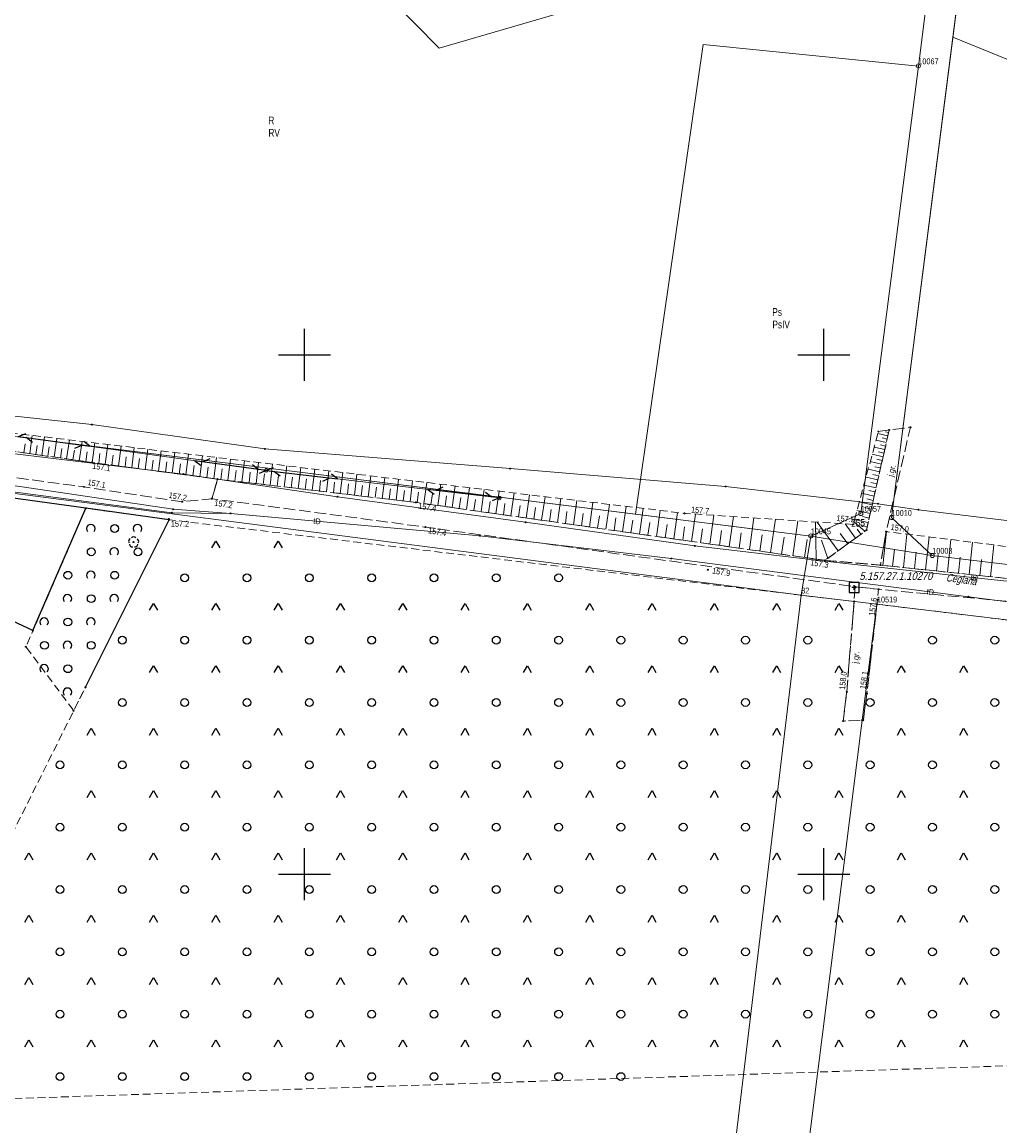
# Model space of a CAD drawing. Header units: metres. Extents: x 5548743 to 5556416, y 5707500 to 5714000.
# Tile 91 of 244: x 5555046 to 5555234, y 5709052 to 5709264. Entities that reach past the tile are written whole.
import ezdxf
from ezdxf.enums import TextEntityAlignment as Align

# ---------------------------------------------------------------- set-up
doc = ezdxf.new("R2010")
doc.units = ezdxf.units.M
for name, pattern in [('1.5_0.75', [2.25, 1.5, -0.75]), ('2.25_0.75', [3, 2.25, -0.75]), ('219-1000', [0]), ('sutp_1000', [0])]:
    doc.linetypes.add(name, pattern=pattern)
doc.layers.get('0').update_dxf_attribs({"color": 2, "lineweight": 5})
doc.styles.get("Standard").update_dxf_attribs({"font": 'Working1250', "width": 0.75})
doc.linetypes.add('902-1000', pattern='A,5,0,[1,ksztalty.shx,S=1,R=0,X=0,Y=0],5', length=10)

# ---------------------------------------------------------------- blocks, each defined once
blk = doc.blocks.new('203')
at = {"linetype": 'Continuous', "lineweight": 0}
h = blk.add_hatch(color=0, dxfattribs=at)
edge = h.paths.add_edge_path()
edge.add_arc((0, 0), 0.09, 0, 360)
blk = doc.blocks.new('202')
at = {"color": 0, "linetype": 'Continuous', "lineweight": 0}
blk.add_circle((0, 0), 0.4, dxfattribs=at)
blk = doc.blocks.new('SUTP')
at = {"color": 0, "linetype": 'Continuous'}
for p, q in [((0, 0), (1.299, 0.75)), ((0, 0), (13.848, 0)), ((2.799, -0.75), (1.5, 0)), ((11.049, -0.75), (12.348, 0)), ((13.848, 0), (12.549, 0.75))]:
    blk.add_line(p, q, dxfattribs=at)
blk = doc.blocks.new('PW01')
at = {"linetype": 'Continuous', "lineweight": 13}
h = blk.add_hatch(color=0, dxfattribs=at)
edge = h.paths.add_edge_path()
edge.add_arc((0, 0), 0.18, 0, 360)
blk = doc.blocks.new('US15')
at = {"color": 0, "linetype": 'Continuous', "lineweight": 13}
blk.add_circle((0, 0), 0.35, dxfattribs=at)
blk = doc.blocks.new('OTZK3')
at = {"color": 0, "linetype": 'Continuous'}
for p, q in [((-0.75, -0.433), (0, 0.866)), ((0, 0.866), (0.75, -0.433))]:
    blk.add_line(p, q, dxfattribs=at)
blk = doc.blocks.new('OTZK1')
at = {"color": 0, "linetype": 'Continuous'}
blk.add_circle((0, 0), 0.75, dxfattribs=at)
blk = doc.blocks.new('OTZK2')
at = {"color": 0, "linetype": 'Continuous'}
blk.add_arc((0, 0), 0.825, 318.85, 221.162, dxfattribs=at)
blk = doc.blocks.new('OP021')
at = {"linetype": 'Continuous', "lineweight": 13}
h = blk.add_hatch(color=0, dxfattribs=at)
edge = h.paths.add_edge_path()
edge.add_arc((0, 0), 0.1, 0, 360)
at = {"color": 0, "linetype": 'Continuous', "lineweight": -3}
for centre, start, end in [((-0.476, 0.154), 110.388, 213.756), ((0, 0.5), 38.316, 141.684), ((0.476, 0.154), 326.244, 69.612), ((-0.294, -0.404), 182.272, 285.64), ((0.294, -0.404), 254.36, 357.728), ((0.294, -0.404), 254.36, 357.728)]:
    blk.add_arc(centre, 0.5, start, end, dxfattribs=at)
blk = doc.blocks.new('PIKIETAW1891')
at = {"color": 0}
blk.add_circle((0, 0), 0.09, dxfattribs=at)
blk = doc.blocks.new('OSSP')
at = {"color": 0}
for p, q in [((-0.939, 0.938), (-0.939, -0.938)), ((-0.939, 0.938), (-0.939, -0.938)), ((0.936, 0.938), (-0.939, 0.938)), ((0.936, 0.938), (-0.939, 0.938)), ((0.45, 0), (-0.45, 0)), ((0.45, 0), (-0.45, 0)), ((0, -0.45), (0, 0.45)), ((0, -0.45), (0, 0.45)), ((0.936, -0.938), (0.936, 0.938)), ((0.936, -0.938), (0.936, 0.938)), ((-0.939, -0.938), (0.936, -0.938)), ((-0.939, -0.938), (0.936, -0.938))]:
    blk.add_line(p, q, dxfattribs=at)
blk = doc.blocks.new('RAMKA1000K')
at = {"color": 0}
for p, q in [((0, 195), (0, 205)), ((700, 195), (700, 205)), ((800, 195), (800, 205)), ((0, 200), (5, 200)), ((695, 200), (705, 200)), ((795, 200), (800, 200)), ((0, 95), (0, 105)), ((700, 95), (700, 105)), ((800, 95), (800, 105)), ((0, 100), (5, 100)), ((695, 100), (705, 100)), ((795, 100), (800, 100))]:
    blk.add_line(p, q, dxfattribs=at)

msp = doc.modelspace()

# ---------------------------------------------------------------- linework, layer by layer
at = {"layer": '000 Inne (niezydentyfikowane)', "color": 7, "linetype": 'CONTINUOUS', "lineweight": 18, "flags": 128}
for points in [[(5555212.47, 5709185.05), (5555211.87, 5709185.19)], [(5555212.58, 5709185.51), (5555212.54, 5709185.52)], [(5555045.92, 5709181.12), (5555046.17, 5709182.86)], [(5555047.08, 5709180.96), (5555047.57, 5709184.46)], [(5555049.41, 5709180.63), (5555049.92, 5709184.18)], [(5555051.78, 5709180.29), (5555052.29, 5709183.9)], [(5555054.19, 5709179.95), (5555054.71, 5709183.61)], [(5555056.63, 5709179.61), (5555057.16, 5709183.32)], [(5555059.11, 5709179.26), (5555059.61, 5709183.02)], [(5555212.03, 5709183.1), (5555210.06, 5709183.55)], [(5555212.33, 5709184.41), (5555210.41, 5709184.85)], [(5555212.18, 5709183.76), (5555211.21, 5709183.98)], [(5555048.24, 5709180.79), (5555048.49, 5709182.56)], [(5555050.59, 5709180.46), (5555050.85, 5709182.25)], [(5555052.98, 5709180.12), (5555053.24, 5709181.94)], [(5555055.41, 5709179.78), (5555055.67, 5709181.62)], [(5555057.86, 5709179.43), (5555058.13, 5709181.3)], [(5555060.36, 5709179.09), (5555060.61, 5709180.98)], [(5555061.62, 5709178.92), (5555062.12, 5709182.72)], [(5555064.15, 5709178.59), (5555064.66, 5709182.42)], [(5555066.71, 5709178.25), (5555067.22, 5709182.12)], [(5555069.29, 5709177.91), (5555069.8, 5709181.81)], [(5555071.89, 5709177.56), (5555072.41, 5709181.5)], [(5555074.51, 5709177.22), (5555075.04, 5709181.18)], [(5555077.16, 5709176.87), (5555077.68, 5709180.87)], [(5555211.41, 5709180.36), (5555209.32, 5709180.84)], [(5555211.72, 5709181.75), (5555209.69, 5709182.21)], [(5555211.57, 5709181.06), (5555210.54, 5709181.29)], [(5555211.88, 5709182.43), (5555210.88, 5709182.66)], [(5555062.88, 5709178.76), (5555063.13, 5709180.66)], [(5555065.43, 5709178.42), (5555065.68, 5709180.34)], [(5555067.99, 5709178.08), (5555068.25, 5709180.02)], [(5555070.58, 5709177.74), (5555070.84, 5709179.69)], [(5555073.2, 5709177.39), (5555073.46, 5709179.37)], [(5555075.83, 5709177.04), (5555076.09, 5709179.03)], [(5555078.49, 5709176.69), (5555078.75, 5709178.7)], [(5555079.82, 5709176.51), (5555080.36, 5709180.55)], [(5555082.51, 5709176.16), (5555083.05, 5709180.23)], [(5555085.23, 5709175.83), (5555085.71, 5709179.91)], [(5555087.95, 5709175.51), (5555088.43, 5709179.58)], [(5555090.67, 5709175.19), (5555091.14, 5709179.26)], [(5555093.38, 5709174.87), (5555093.86, 5709178.94)], [(5555096.09, 5709174.55), (5555096.57, 5709178.61)], [(5555211.08, 5709178.93), (5555208.93, 5709179.42)], [(5555211.25, 5709179.65), (5555210.19, 5709179.89)], [(5555081.17, 5709176.34), (5555081.43, 5709178.36)], [(5555083.87, 5709175.99), (5555084.11, 5709178.03)], [(5555086.59, 5709175.67), (5555086.83, 5709177.71)], [(5555089.31, 5709175.35), (5555089.55, 5709177.39)], [(5555092.02, 5709175.03), (5555092.26, 5709177.06)], [(5555094.74, 5709174.71), (5555094.97, 5709176.74)], [(5555098.8, 5709174.24), (5555099.27, 5709178.29)], [(5555101.5, 5709173.92), (5555101.97, 5709177.97)], [(5555104.2, 5709173.6), (5555104.67, 5709177.65)], [(5555106.89, 5709173.29), (5555107.37, 5709177.32)], [(5555109.59, 5709172.97), (5555110.06, 5709177)], [(5555112.28, 5709172.65), (5555112.75, 5709176.68)], [(5555210.4, 5709175.95), (5555208.13, 5709176.46)], [(5555210.75, 5709177.46), (5555208.54, 5709177.96)], [(5555210.58, 5709176.71), (5555209.46, 5709176.96)], [(5555210.92, 5709178.2), (5555209.83, 5709178.45)], [(5555097.44, 5709174.39), (5555097.68, 5709176.42)], [(5555100.15, 5709174.08), (5555100.39, 5709176.1)], [(5555102.85, 5709173.76), (5555103.09, 5709175.78)], [(5555105.55, 5709173.44), (5555105.78, 5709175.46)], [(5555108.24, 5709173.13), (5555108.48, 5709175.15)], [(5555110.93, 5709172.81), (5555111.17, 5709174.83)], [(5555113.62, 5709172.5), (5555113.85, 5709174.51)], [(5555114.96, 5709172.34), (5555115.43, 5709176.36)], [(5555117.64, 5709172.02), (5555118.11, 5709176.04)], [(5555120.32, 5709171.71), (5555120.79, 5709175.72)], [(5555122.99, 5709171.36), (5555123.56, 5709175.39)], [(5555125.68, 5709170.98), (5555126.26, 5709175.07)], [(5555128.42, 5709170.59), (5555129, 5709174.74)], [(5555131.19, 5709170.2), (5555131.78, 5709174.41)], [(5555210.05, 5709174.39), (5555207.71, 5709174.92)], [(5555210.23, 5709175.17), (5555209.07, 5709175.43)], [(5555116.3, 5709172.18), (5555116.54, 5709174.19)], [(5555118.98, 5709171.87), (5555119.22, 5709173.87)], [(5555121.66, 5709171.55), (5555121.94, 5709173.55)], [(5555124.33, 5709171.17), (5555124.62, 5709173.2)], [(5555127.05, 5709170.78), (5555127.34, 5709172.85)], [(5555129.8, 5709170.4), (5555130.09, 5709172.49)], [(5555134, 5709169.8), (5555134.6, 5709174.07)], [(5555136.85, 5709169.4), (5555137.47, 5709173.73)], [(5555139.75, 5709168.99), (5555140.37, 5709173.39)], [(5555142.68, 5709168.57), (5555143.32, 5709173.03)], [(5555145.66, 5709168.15), (5555146.31, 5709172.68)], [(5555148.69, 5709167.72), (5555149.34, 5709172.32)], [(5555209.69, 5709172.78), (5555207.27, 5709173.33)], [(5555209.5, 5709171.96), (5555208.28, 5709172.24)], [(5555209.87, 5709173.59), (5555208.68, 5709173.86)], [(5555132.59, 5709170), (5555132.89, 5709172.12)], [(5555135.42, 5709169.6), (5555135.73, 5709171.75)], [(5555138.29, 5709169.19), (5555138.6, 5709171.38)], [(5555141.21, 5709168.78), (5555141.52, 5709171)], [(5555144.17, 5709168.36), (5555144.49, 5709170.61)], [(5555147.17, 5709167.93), (5555147.49, 5709170.22)], [(5555151.76, 5709167.29), (5555152.42, 5709171.95)], [(5555154.87, 5709166.84), (5555155.54, 5709171.58)], [(5555158.03, 5709166.4), (5555158.71, 5709171.2)], [(5555161.23, 5709165.94), (5555161.92, 5709170.81)], [(5555164.48, 5709165.48), (5555165.18, 5709170.43)], [(5555209.31, 5709171.13), (5555206.83, 5709171.69)], [(5555209.12, 5709170.29), (5555207.86, 5709170.57)], [(5555150.22, 5709167.5), (5555150.54, 5709169.82)], [(5555153.31, 5709167.07), (5555153.64, 5709169.41)], [(5555156.44, 5709166.62), (5555156.78, 5709169.01)], [(5555159.62, 5709166.17), (5555159.97, 5709168.59)], [(5555162.85, 5709165.71), (5555163.2, 5709168.17)], [(5555167.78, 5709165.02), (5555168.49, 5709170.03)], [(5555171.13, 5709164.54), (5555171.85, 5709169.63)], [(5555174.53, 5709164.06), (5555175.27, 5709169.33)], [(5555178.06, 5709163.56), (5555178.84, 5709169.1)], [(5555181.77, 5709163.04), (5555182.59, 5709168.85)], [(5555185.66, 5709162.48), (5555186.52, 5709168.59)], [(5555189.75, 5709161.91), (5555190.66, 5709168.32)], [(5555194.04, 5709161.3), (5555194.99, 5709168.03)], [(5555208.53, 5709167.68), (5555205.9, 5709168.27)], [(5555208.93, 5709169.43), (5555206.37, 5709170.01)], [(5555208.73, 5709168.56), (5555207.43, 5709168.85)], [(5555166.13, 5709165.25), (5555166.48, 5709167.74)], [(5555169.45, 5709164.78), (5555169.81, 5709167.31)], [(5555172.82, 5709164.3), (5555173.18, 5709166.87)], [(5555176.27, 5709163.81), (5555176.66, 5709166.52)], [(5555179.89, 5709163.3), (5555180.29, 5709166.14)], [(5555198.55, 5709160.66), (5555198.39, 5709167.81)], [(5555202.74, 5709162.25), (5555198.7, 5709167.79)], [(5555206.08, 5709164.68), (5555204.08, 5709167.43)], [(5555207.9, 5709166.01), (5555205.77, 5709167.82)], [(5555207.13, 5709165.45), (5555206.4, 5709166.45)], [(5555208.32, 5709166.78), (5555207.05, 5709167.3)], [(5555211.38, 5709159.46), (5555212.06, 5709165.95)], [(5555183.69, 5709162.76), (5555184.11, 5709165.74)], [(5555187.68, 5709162.2), (5555188.12, 5709165.33)], [(5555191.87, 5709161.61), (5555192.33, 5709164.89)], [(5555196.27, 5709160.98), (5555196.76, 5709164.43)], [(5555200.77, 5709160.81), (5555199.58, 5709164.31)], [(5555204.62, 5709163.62), (5555203.17, 5709165.6)], [(5555215.33, 5709159.04), (5555216.01, 5709165.46)], [(5555219.59, 5709158.59), (5555220.25, 5709164.94)], [(5555223.81, 5709158.15), (5555224.47, 5709164.42)], [(5555227.99, 5709157.71), (5555228.64, 5709163.91)], [(5555213.25, 5709159.26), (5555213.59, 5709162.49)], [(5555217.46, 5709158.82), (5555217.79, 5709162.01)], [(5555232.11, 5709157.28), (5555232.75, 5709163.4)], [(5555221.7, 5709158.37), (5555222.04, 5709161.53)], [(5555225.9, 5709157.93), (5555226.23, 5709161.05)], [(5555230.05, 5709157.49), (5555230.38, 5709160.57)]]:
    msp.add_lwpolyline(points, dxfattribs=at)
at = {"layer": '217-kontur klasyfikacyjny', "color": 3, "linetype": 'CONTINUOUS', "lineweight": 18, "flags": 128}
for points in [[(5555218.2, 5709255.58), (5555223.55, 5709298)], [(5555125.92, 5709259.04), (5555097.84, 5709287.56)], [(5555172.24, 5709272.57), (5555125.92, 5709259.04)], [(5555176.77, 5709259.7), (5555163.75, 5709169.32)], [(5555163.75, 5709169.32), (5555176.77, 5709259.7)], [(5555218.2, 5709255.58), (5555176.77, 5709259.7)], [(5555176.77, 5709259.7), (5555218.2, 5709255.58)], [(5555224.86, 5709261.12), (5555213.05, 5709168.66)], [(5555262.99, 5709245.59), (5555224.86, 5709261.12)], [(5555207.11, 5709169.43), (5555218.2, 5709255.58)], [(5554965.22, 5709194.14), (5555163.75, 5709169.32)], [(5555163.75, 5709169.32), (5555197.48, 5709165.1)], [(5555197.48, 5709165.1), (5555207.11, 5709169.43)], [(5555213.05, 5709168.66), (5555220.88, 5709161.36)], [(5555220.88, 5709161.36), (5555458.23, 5709133.02)]]:
    msp.add_lwpolyline(points, dxfattribs=at)
at = {"layer": '218-kontur użytku gruntowego', "color": 3, "linetype": 'CONTINUOUS', "lineweight": 18, "flags": 128}
for points in [[(5555223.55, 5709298), (5555218.2, 5709255.58)], [(5555218.2, 5709255.58), (5555223.55, 5709298)], [(5555224.86, 5709261.12), (5555228.94, 5709293.13)], [(5555125.92, 5709259.04), (5555097.84, 5709287.56)], [(5555172.24, 5709272.57), (5555125.92, 5709259.04)], [(5555176.77, 5709259.7), (5555163.75, 5709169.32)], [(5555163.75, 5709169.32), (5555176.77, 5709259.7)], [(5555218.2, 5709255.58), (5555176.77, 5709259.7)], [(5555176.77, 5709259.7), (5555218.2, 5709255.58)], [(5555213.05, 5709168.66), (5555224.86, 5709261.12)], [(5555224.86, 5709261.12), (5555213.05, 5709168.66)], [(5555262.99, 5709245.59), (5555224.86, 5709261.12)], [(5555218.2, 5709255.58), (5555207.11, 5709169.43)], [(5555207.11, 5709169.43), (5555218.2, 5709255.58)], [(5554965.22, 5709194.14), (5555163.75, 5709169.32)], [(5555163.75, 5709169.32), (5554965.22, 5709194.14)], [(5555195.65, 5709153.71), (5555010.39, 5709177.67)], [(5555010.39, 5709177.67), (5555195.65, 5709153.71)], [(5555163.75, 5709169.32), (5555197.48, 5709165.1)], [(5555197.48, 5709165.1), (5555163.75, 5709169.32)], [(5555207.11, 5709169.43), (5555197.48, 5709165.1)], [(5555197.48, 5709165.1), (5555207.11, 5709169.43)], [(5555220.88, 5709161.36), (5555213.05, 5709168.66)], [(5555213.05, 5709168.66), (5555220.88, 5709161.36)], [(5555197.48, 5709165.1), (5555195.65, 5709153.71)], [(5555195.65, 5709153.71), (5555197.48, 5709165.1)], [(5555197.48, 5709165.1), (5555220.88, 5709161.36)], [(5555220.88, 5709161.36), (5555197.48, 5709165.1)], [(5555220.88, 5709161.36), (5555458.23, 5709133.02)], [(5555458.23, 5709133.02), (5555220.88, 5709161.36)], [(5555195.65, 5709153.71), (5555119.91, 5708523.98)], [(5555119.91, 5708523.98), (5555195.65, 5709153.71)], [(5555210.23, 5709151.98), (5555195.65, 5709153.71)], [(5555195.65, 5709153.71), (5555210.23, 5709151.98)], [(5555130.55, 5708521.77), (5555210.23, 5709151.98)], [(5555210.23, 5709151.98), (5555130.55, 5708521.77)], [(5555635.05, 5709100.64), (5555210.23, 5709151.98)], [(5555210.23, 5709151.98), (5555635.05, 5709100.64)]]:
    msp.add_lwpolyline(points, dxfattribs=at)
at = {"layer": '219-działka ewidencyjna', "color": 7, "linetype": '219-1000', "lineweight": 18, "flags": 128}
for points in [[(5555232.88, 5709372.07), (5555218.2, 5709255.58)], [(5555238.29, 5709366.33), (5555213.05, 5709168.66)], [(5555218.2, 5709255.58), (5555207.11, 5709169.43)], [(5554965.22, 5709194.14), (5555197.48, 5709165.1)], [(5555010.39, 5709177.67), (5555195.65, 5709153.71)], [(5555207.11, 5709169.43), (5555197.48, 5709165.1)], [(5555213.05, 5709168.66), (5555220.88, 5709161.36)], [(5555197.48, 5709165.1), (5555195.65, 5709153.71)], [(5555197.48, 5709165.1), (5555220.88, 5709161.36)], [(5555220.88, 5709161.36), (5555458.23, 5709133.02)], [(5555119.91, 5708523.98), (5555195.65, 5709153.71)], [(5555195.65, 5709153.71), (5555210.23, 5709151.98)], [(5555130.55, 5708521.77), (5555210.23, 5709151.98)], [(5555635.05, 5709100.64), (5555210.23, 5709151.98)]]:
    msp.add_lwpolyline(points, dxfattribs=at)
at = {"layer": 'jezdnia', "color": 7, "linetype": '2.25_0.75', "lineweight": 18, "flags": 128}
for points in [[(5554717.46, 5709221.61), (5554716.96, 5709216.34), (5554728.64, 5709215.67), (5554775.93, 5709210.62), (5554782.05, 5709209.96), (5554826.5, 5709205.74), (5554878.37, 5709198.24), (5554943.14, 5709190.66), (5555001.12, 5709182.04), (5555003.76, 5709177.73), (5555010.54, 5709177.44), (5555013.5, 5709180.41), (5555057.53, 5709174.57), (5555076.46, 5709171.71), (5555082.17, 5709172.29), (5555083.25, 5709176.06), (5555059.01, 5709179.27), (5555001.7, 5709187.38), (5554966.18, 5709191.8), (5554963.34, 5709193.88), (5554961.49, 5709196.41), (5554957.2, 5709197.24), (5554957.81, 5709193.2), (5554943.24, 5709195.42), (5554947.46, 5709198.02), (5554940.45, 5709198.43), (5554932.83, 5709196.31), (5554879.01, 5709202.67), (5554826.73, 5709209.45), (5554775.98, 5709215.02), (5554763.05, 5709216.14), (5554728.6, 5709219.93)], [(5555200.24, 5709160.42), (5555210.88, 5709159.51), (5555211.99, 5709165.96), (5555216.66, 5709186.04), (5555212.58, 5709185.53), (5555208.2, 5709166.23)], [(5555631.14, 5709107.85), (5555582.87, 5709114.28), (5555487.61, 5709126.44), (5555461.56, 5709129.81), (5555420.05, 5709135.28), (5555367.29, 5709142.27), (5555300.59, 5709150.08), (5555210.88, 5709159.51), (5555200.24, 5709160.42), (5555121.43, 5709171.58), (5555083.25, 5709176.06), (5555082.17, 5709172.29), (5555123.28, 5709166.82), (5555206.05, 5709155.34), (5555210.55, 5709154.86), (5555302.31, 5709146.24), (5555366.74, 5709138.92), (5555418.43, 5709131.09), (5555460.19, 5709126.83), (5555487.35, 5709122.93), (5555567.72, 5709112.96), (5555571.54, 5709112.46), (5555581.99, 5709110.46), (5555632.9, 5709104.61)], [(5555206.05, 5709155.34), (5555204.41, 5709135.09), (5555203.71, 5709129.49), (5555207.6, 5709129.65), (5555208.28, 5709134.78), (5555210.55, 5709154.86)]]:
    msp.add_lwpolyline(points, close=True, dxfattribs=at)
at = {"layer": 'ogrodzenie trwałe', "color": 7, "linetype": '902-1000', "lineweight": 25, "flags": 128}
for points in [[(5555057.9, 5709170.45), (5555030.35, 5709174.26)], [(5555047.7, 5709146.89), (5555057.9, 5709170.45)], [(5555057.8, 5709136), (5555073.93, 5709168.24), (5555057.9, 5709170.45)], [(5555047.7, 5709146.89), (5555015.59, 5709161.85), (5555006.49, 5709167.82)]]:
    msp.add_lwpolyline(points, dxfattribs=at)
at = {"layer": 'przewód telekomunikacyjny napowietrzny', "color": 30, "linetype": 'sutp_1000', "lineweight": 18, "flags": 128}
for points in [[(5555092.62, 5709177.73), (5555044.94, 5709184.26)], [(5555137.52, 5709172.45), (5555092.62, 5709177.73)]]:
    msp.add_lwpolyline(points, dxfattribs=at)
at = {"layer": 'przewód telekomunikacyjny podziemny', "color": 30, "linetype": 'CONTINUOUS', "lineweight": 18, "flags": 128}
for points in [[(5554714.01, 5709216.59), (5554713.9, 5709215.42), (5554727.27, 5709213.85), (5554762.04, 5709209.65), (5554789.46, 5709206.89), (5554828.23, 5709202.12), (5554850.71, 5709199.22), (5554908.67, 5709191.73), (5554933.91, 5709190.97), (5554958.48, 5709187.69), (5555003.43, 5709179.99), (5555037.45, 5709174.45), (5555074.43, 5709169.6)], [(5554714.01, 5709216.59), (5554727.68, 5709215.19), (5554762.17, 5709211.02), (5554789.45, 5709208.5), (5554828.27, 5709204.42), (5554851.1, 5709201.05), (5554908.76, 5709192.88), (5554934.14, 5709192.42), (5554958.65, 5709188.65), (5555002.81, 5709180.94), (5555037.7, 5709175.74), (5555074.67, 5709170.26)], [(5554965.71, 5709192.82), (5555001.2, 5709186.87), (5555039.33, 5709181.53), (5555076.66, 5709177.03)], [(5554965.71, 5709192.82), (5555001.2, 5709186.87), (5555039.33, 5709181.53), (5555076.66, 5709177.03)], [(5555022.85, 5709190.51), (5555059.02, 5709186.55), (5555092.36, 5709181.86), (5555139.59, 5709178.08), (5555181.08, 5709174.64), (5555210.41, 5709171.31), (5555218.23, 5709170.16), (5555262.22, 5709164.8), (5555341.68, 5709155.44)], [(5555076.66, 5709177.03), (5555106.33, 5709172.67), (5555142.57, 5709167.75), (5555175.15, 5709163.21), (5555200.16, 5709160.29), (5555229.17, 5709157.08), (5555281.9, 5709151.56), (5555339.6, 5709144.71), (5555376.39, 5709141.43), (5555430.5, 5709134.67), (5555464.2, 5709130.3), (5555511.92, 5709124.09), (5555560.99, 5709117.88), (5555603.5, 5709112.75), (5555630.2, 5709109.6)], [(5555074.67, 5709170.26), (5555085.77, 5709169.46)], [(5555074.43, 5709169.6), (5555085.77, 5709169.46)], [(5555085.77, 5709169.46), (5555133.77, 5709165.17), (5555170.63, 5709160.78), (5555227.83, 5709153.43), (5555274.23, 5709147.53), (5555333.1, 5709140.39), (5555412.64, 5709130.59), (5555475.04, 5709123.03), (5555537.11, 5709115.28), (5555633.98, 5709102.59)]]:
    msp.add_lwpolyline(points, dxfattribs=at)
at = {"layer": 'skarpa nieumocniona', "color": 7, "linetype": '1.5_0.75', "lineweight": 18, "flags": 128}
for points in [[(5554961.4, 5709211.6), (5554960.77, 5709199.54), (5554961.49, 5709196.41), (5554963.34, 5709193.88), (5554966.18, 5709191.8), (5555001.7, 5709187.38), (5555059.01, 5709179.27), (5555083.25, 5709176.06), (5555121.43, 5709171.58), (5555200.24, 5709160.42), (5555208.2, 5709166.23), (5555212.58, 5709185.53), (5555210.51, 5709185.21), (5555205.64, 5709167.33), (5555173.19, 5709169.47), (5555014.3, 5709188.43), (5554979.42, 5709192.9), (5554963.33, 5709198.74), (5554964.44, 5709200.72)], [(5554961.4, 5709211.6), (5554960.77, 5709199.54), (5554961.49, 5709196.41), (5554963.34, 5709193.88), (5554966.18, 5709191.8), (5555001.7, 5709187.38), (5555059.01, 5709179.27), (5555083.25, 5709176.06), (5555121.43, 5709171.58), (5555200.24, 5709160.42), (5555208.2, 5709166.23), (5555212.58, 5709185.53), (5555210.51, 5709185.21), (5555205.64, 5709167.33), (5555173.19, 5709169.47), (5555014.3, 5709188.43), (5554979.42, 5709192.9), (5554963.33, 5709198.74), (5554964.44, 5709200.72)], [(5555210.88, 5709159.51), (5555300.59, 5709150.08), (5555367.29, 5709142.27), (5555420.05, 5709135.28), (5555419.85, 5709138.71), (5555366.91, 5709147.11), (5555301.26, 5709154.94), (5555211.99, 5709165.96)], [(5555210.88, 5709159.51), (5555300.59, 5709150.08), (5555367.29, 5709142.27), (5555420.05, 5709135.28), (5555419.85, 5709138.71), (5555366.91, 5709147.11), (5555301.26, 5709154.94), (5555211.99, 5709165.96)]]:
    msp.add_lwpolyline(points, close=True, dxfattribs=at)
at = {"layer": 'teren zalesiony', "color": 7, "linetype": '1.5_0.75', "lineweight": 18, "flags": 128}
msp.add_lwpolyline([(5555562.91, 5709073.89), (5555565.87, 5709093.03), (5555567.28, 5709108.83), (5555210.23, 5709151.98), (5555208.28, 5709134.78), (5555207.6, 5709129.65), (5555203.71, 5709129.49), (5555204.41, 5709135.09), (5555205.83, 5709152.51), (5555195.65, 5709153.71), (5555073.93, 5709168.24), (5555057.8, 5709136), (5555055.54, 5709131.47), (5555017.83, 5709055.97)], close=True, dxfattribs=at)
at = {"layer": 'zadrzewienie  zakrzewienie', "color": 7, "linetype": '1.5_0.75', "lineweight": 18, "flags": 128}
msp.add_lwpolyline([(5555057.9, 5709170.45), (5555047.7, 5709146.89), (5555046.34, 5709143.8), (5555055.54, 5709131.47), (5555057.8, 5709136), (5555073.93, 5709168.24)], close=True, dxfattribs=at)

# ---------------------------------------------------------------- block references
at = {"layer": '202-punkt graniczny', "color": 7, "linetype": 'CONTINUOUS', "lineweight": 18}
for p in [(5555218.2, 5709255.58), (5555207.11, 5709169.43), (5555213.05, 5709168.66), (5555197.48, 5709165.1), (5555220.88, 5709161.36)]:
    msp.add_blockref('202', p, dxfattribs=at)
at = {"layer": '203-punkt graniczny', "color": 7, "linetype": 'CONTINUOUS', "lineweight": 18}
for p in [(5555195.65, 5709153.71), (5555210.23, 5709151.98)]:
    msp.add_blockref('203', p, dxfattribs=at)
at = {"layer": 'drzewo liściaste', "color": 94, "linetype": 'CONTINUOUS', "lineweight": 18}
msp.add_blockref('OP021', (5555067.09, 5709163.94), dxfattribs=at)
at = {"layer": 'pikieta naturalna', "color": 7, "linetype": 'CONTINUOUS', "lineweight": 13}
for p in [(5555059.01, 5709179.27), (5555057.53, 5709174.57), (5555082.17, 5709172.29), (5555076.46, 5709171.71), (5555121.43, 5709171.58), (5555073.86, 5709168.38), (5555173.19, 5709169.47), (5555123.28, 5709166.82), (5555205.64, 5709167.33), (5555211.99, 5709165.96), (5555200.24, 5709160.42), (5555177.65, 5709158.61), (5555210.37, 5709152.86), (5555204.41, 5709135.09), (5555208.28, 5709134.78)]:
    msp.add_blockref('PW01', p, dxfattribs=at)
at = {"layer": 'przewód telekomunikacyjny napowietrzny', "color": 30, "linetype": 'CONTINUOUS', "lineweight": 18}
for p, rotation in [((5555044.94, 5709184.26), 352.202), ((5555092.62, 5709177.73), 172.202), ((5555092.62, 5709177.73), 353.293), ((5555137.52, 5709172.45), 173.293)]:
    msp.add_blockref('SUTP', p, dxfattribs=dict(at, rotation=rotation))
at = {"layer": 'Punkt roboczy BDOT GESUT K1', "color": 6, "linetype": 'CONTINUOUS', "lineweight": 18}
for p in [(5555059.02, 5709186.55), (5555210.51, 5709185.21), (5555212.58, 5709185.53), (5555212.58, 5709185.53), (5555216.66, 5709186.04), (5555092.36, 5709181.86), (5555059.01, 5709179.27), (5555059.01, 5709179.27), (5555059.01, 5709179.27), (5555076.66, 5709177.03), (5555076.66, 5709177.03), (5555076.66, 5709177.03), (5555092.62, 5709177.73), (5555092.62, 5709177.73), (5555139.59, 5709178.08), (5555057.53, 5709174.57), (5555057.53, 5709174.57), (5555083.25, 5709176.06), (5555083.25, 5709176.06), (5555083.25, 5709176.06), (5555181.08, 5709174.64), (5555082.17, 5709172.29), (5555082.17, 5709172.29), (5555082.17, 5709172.29), (5555106.33, 5709172.67), (5555137.52, 5709172.45), (5555137.52, 5709172.45), (5555057.9, 5709170.45), (5555057.9, 5709170.45), (5555057.9, 5709170.45), (5555057.9, 5709170.45), (5555074.67, 5709170.26), (5555074.67, 5709170.26), (5555076.46, 5709171.71), (5555076.46, 5709171.71), (5555121.43, 5709171.58), (5555121.43, 5709171.58), (5555121.43, 5709171.58), (5555210.41, 5709171.31), (5555218.23, 5709170.16), (5555073.86, 5709168.38), (5555073.93, 5709168.24), (5555073.93, 5709168.24), (5555073.93, 5709168.24), (5555074.43, 5709169.6), (5555074.43, 5709169.6), (5555085.77, 5709169.46), (5555085.77, 5709169.46), (5555085.77, 5709169.46), (5555173.19, 5709169.47), (5555173.19, 5709169.47), (5555123.28, 5709166.82), (5555123.28, 5709166.82), (5555142.57, 5709167.75), (5555205.64, 5709167.33), (5555205.64, 5709167.33), (5555208.2, 5709166.23), (5555208.2, 5709166.23), (5555211.99, 5709165.96), (5555211.99, 5709165.96), (5555211.99, 5709165.96), (5555067.09, 5709163.94), (5555133.77, 5709165.17), (5555175.15, 5709163.21), (5555170.63, 5709160.78), (5555200.16, 5709160.29), (5555200.24, 5709160.42), (5555200.24, 5709160.42), (5555200.24, 5709160.42), (5555200.24, 5709160.42), (5555210.88, 5709159.51), (5555210.88, 5709159.51), (5555210.88, 5709159.51), (5555177.65, 5709158.61), (5555206.05, 5709155.34), (5555206.05, 5709155.34), (5555229.17, 5709157.08), (5555195.65, 5709153.71), (5555210.55, 5709154.86), (5555210.55, 5709154.86), (5555227.83, 5709153.43), (5555205.83, 5709152.51), (5555210.23, 5709151.98), (5555210.37, 5709152.86), (5555047.7, 5709146.89), (5555047.7, 5709146.89), (5555047.7, 5709146.89), (5555046.34, 5709143.8), (5555057.8, 5709136), (5555057.8, 5709136), (5555057.8, 5709136), (5555204.41, 5709135.09), (5555204.41, 5709135.09), (5555204.41, 5709135.09), (5555208.28, 5709134.78), (5555208.28, 5709134.78), (5555208.28, 5709134.78), (5555055.54, 5709131.47), (5555055.54, 5709131.47), (5555207.6, 5709129.65), (5555207.6, 5709129.65), (5555203.71, 5709129.49), (5555203.71, 5709129.49)]:
    msp.add_blockref('PIKIETAW1891', p, dxfattribs=at)
at = {"layer": 'Szczegółowa osnowa geodezyjna pozioma', "color": 7, "linetype": 'CONTINUOUS', "lineweight": 13}
msp.add_blockref('OSSP', (5555205.837, 5709155.192), dxfattribs=at)
at = {"layer": 'słup przewodów napowietrznych', "color": 7, "linetype": 'CONTINUOUS', "lineweight": 18}
for p in [(5555092.62, 5709177.73), (5555137.52, 5709172.45)]:
    msp.add_blockref('US15', p, dxfattribs=at)
at = {"layer": 'teren zalesiony', "color": 7, "linetype": 'CONTINUOUS', "lineweight": 18}
for name, p in [('OTZK3', (5555082.916, 5709163.236)), ('OTZK3', (5555094.916, 5709163.236)), ('OTZK1', (5555076.916, 5709157.056)), ('OTZK1', (5555088.916, 5709157.056)), ('OTZK1', (5555100.916, 5709157.056)), ('OTZK1', (5555112.916, 5709157.056)), ('OTZK1', (5555124.916, 5709157.056)), ('OTZK1', (5555136.916, 5709157.056)), ('OTZK1', (5555148.916, 5709157.056)), ('OTZK3', (5555070.916, 5709151.236)), ('OTZK3', (5555082.916, 5709151.236)), ('OTZK3', (5555094.916, 5709151.236)), ('OTZK3', (5555106.916, 5709151.236)), ('OTZK3', (5555118.916, 5709151.236)), ('OTZK3', (5555130.916, 5709151.236)), ('OTZK3', (5555142.916, 5709151.236)), ('OTZK3', (5555154.916, 5709151.236)), ('OTZK3', (5555166.916, 5709151.236)), ('OTZK3', (5555178.916, 5709151.236)), ('OTZK3', (5555190.916, 5709151.236)), ('OTZK3', (5555202.916, 5709151.236)), ('OTZK1', (5555064.916, 5709145.056)), ('OTZK1', (5555076.916, 5709145.056)), ('OTZK1', (5555088.916, 5709145.056)), ('OTZK1', (5555100.916, 5709145.056)), ('OTZK1', (5555112.916, 5709145.056)), ('OTZK1', (5555124.916, 5709145.056)), ('OTZK1', (5555136.916, 5709145.056)), ('OTZK1', (5555148.916, 5709145.056)), ('OTZK1', (5555160.916, 5709145.056)), ('OTZK1', (5555172.916, 5709145.056)), ('OTZK1', (5555184.916, 5709145.056)), ('OTZK1', (5555196.916, 5709145.056)), ('OTZK1', (5555220.916, 5709145.056)), ('OTZK1', (5555232.916, 5709145.056)), ('OTZK3', (5555070.916, 5709139.236)), ('OTZK3', (5555082.916, 5709139.236)), ('OTZK3', (5555094.916, 5709139.236)), ('OTZK3', (5555106.916, 5709139.236)), ('OTZK3', (5555118.916, 5709139.236)), ('OTZK3', (5555130.916, 5709139.236)), ('OTZK3', (5555142.916, 5709139.236)), ('OTZK3', (5555154.916, 5709139.236)), ('OTZK3', (5555166.916, 5709139.236)), ('OTZK3', (5555178.916, 5709139.236)), ('OTZK3', (5555190.916, 5709139.236)), ('OTZK3', (5555202.916, 5709139.236)), ('OTZK3', (5555214.916, 5709139.236)), ('OTZK3', (5555226.916, 5709139.236)), ('OTZK1', (5555064.916, 5709133.056)), ('OTZK1', (5555076.916, 5709133.056)), ('OTZK1', (5555088.916, 5709133.056)), ('OTZK1', (5555100.916, 5709133.056)), ('OTZK1', (5555112.916, 5709133.056)), ('OTZK1', (5555124.916, 5709133.056)), ('OTZK1', (5555136.916, 5709133.056)), ('OTZK1', (5555148.916, 5709133.056)), ('OTZK1', (5555160.916, 5709133.056)), ('OTZK1', (5555172.916, 5709133.056)), ('OTZK1', (5555184.916, 5709133.056)), ('OTZK1', (5555196.916, 5709133.056)), ('OTZK1', (5555208.916, 5709133.056)), ('OTZK1', (5555220.916, 5709133.056)), ('OTZK1', (5555232.916, 5709133.056)), ('OTZK3', (5555058.916, 5709127.236)), ('OTZK3', (5555070.916, 5709127.236)), ('OTZK3', (5555082.916, 5709127.236)), ('OTZK3', (5555094.916, 5709127.236)), ('OTZK3', (5555106.916, 5709127.236)), ('OTZK3', (5555118.916, 5709127.236)), ('OTZK3', (5555130.916, 5709127.236)), ('OTZK3', (5555142.916, 5709127.236)), ('OTZK3', (5555154.916, 5709127.236)), ('OTZK3', (5555166.916, 5709127.236)), ('OTZK3', (5555178.916, 5709127.236)), ('OTZK3', (5555190.916, 5709127.236)), ('OTZK3', (5555202.916, 5709127.236)), ('OTZK3', (5555214.916, 5709127.236)), ('OTZK3', (5555226.916, 5709127.236)), ('OTZK1', (5555052.916, 5709121.056)), ('OTZK1', (5555064.916, 5709121.056)), ('OTZK1', (5555076.916, 5709121.056)), ('OTZK1', (5555088.916, 5709121.056)), ('OTZK1', (5555100.916, 5709121.056)), ('OTZK1', (5555112.916, 5709121.056)), ('OTZK1', (5555124.916, 5709121.056)), ('OTZK1', (5555136.916, 5709121.056)), ('OTZK1', (5555148.916, 5709121.056)), ('OTZK1', (5555160.916, 5709121.056)), ('OTZK1', (5555172.916, 5709121.056)), ('OTZK1', (5555184.916, 5709121.056)), ('OTZK1', (5555196.916, 5709121.056)), ('OTZK1', (5555208.916, 5709121.056)), ('OTZK1', (5555220.916, 5709121.056)), ('OTZK1', (5555232.916, 5709121.056)), ('OTZK3', (5555058.916, 5709115.236)), ('OTZK3', (5555070.916, 5709115.236)), ('OTZK3', (5555082.916, 5709115.236)), ('OTZK3', (5555094.916, 5709115.236)), ('OTZK3', (5555106.916, 5709115.236)), ('OTZK3', (5555118.916, 5709115.236)), ('OTZK3', (5555130.916, 5709115.236)), ('OTZK3', (5555142.916, 5709115.236)), ('OTZK3', (5555154.916, 5709115.236)), ('OTZK3', (5555166.916, 5709115.236)), ('OTZK3', (5555178.916, 5709115.236)), ('OTZK3', (5555190.916, 5709115.236)), ('OTZK3', (5555202.916, 5709115.236)), ('OTZK3', (5555214.916, 5709115.236)), ('OTZK3', (5555226.916, 5709115.236)), ('OTZK1', (5555052.916, 5709109.056)), ('OTZK1', (5555064.916, 5709109.056)), ('OTZK1', (5555076.916, 5709109.056)), ('OTZK1', (5555088.916, 5709109.056)), ('OTZK1', (5555100.916, 5709109.056)), ('OTZK1', (5555112.916, 5709109.056)), ('OTZK1', (5555124.916, 5709109.056)), ('OTZK1', (5555136.916, 5709109.056)), ('OTZK1', (5555148.916, 5709109.056)), ('OTZK1', (5555160.916, 5709109.056)), ('OTZK1', (5555172.916, 5709109.056)), ('OTZK1', (5555184.916, 5709109.056)), ('OTZK1', (5555196.916, 5709109.056)), ('OTZK1', (5555208.916, 5709109.056)), ('OTZK1', (5555220.916, 5709109.056)), ('OTZK1', (5555232.916, 5709109.056)), ('OTZK3', (5555046.916, 5709103.236)), ('OTZK3', (5555058.916, 5709103.236)), ('OTZK3', (5555070.916, 5709103.236)), ('OTZK3', (5555082.916, 5709103.236)), ('OTZK3', (5555094.916, 5709103.236)), ('OTZK3', (5555106.916, 5709103.236)), ('OTZK3', (5555118.916, 5709103.236)), ('OTZK3', (5555130.916, 5709103.236)), ('OTZK3', (5555142.916, 5709103.236)), ('OTZK3', (5555154.916, 5709103.236)), ('OTZK3', (5555166.916, 5709103.236)), ('OTZK3', (5555178.916, 5709103.236)), ('OTZK3', (5555190.916, 5709103.236)), ('OTZK3', (5555202.916, 5709103.236)), ('OTZK3', (5555214.916, 5709103.236)), ('OTZK3', (5555226.916, 5709103.236)), ('OTZK1', (5555052.916, 5709097.056)), ('OTZK1', (5555064.916, 5709097.056)), ('OTZK1', (5555076.916, 5709097.056)), ('OTZK1', (5555088.916, 5709097.056)), ('OTZK1', (5555100.916, 5709097.056)), ('OTZK1', (5555112.916, 5709097.056)), ('OTZK1', (5555124.916, 5709097.056)), ('OTZK1', (5555136.916, 5709097.056)), ('OTZK1', (5555148.916, 5709097.056)), ('OTZK1', (5555160.916, 5709097.056)), ('OTZK1', (5555172.916, 5709097.056)), ('OTZK1', (5555184.916, 5709097.056)), ('OTZK1', (5555196.916, 5709097.056)), ('OTZK1', (5555208.916, 5709097.056)), ('OTZK1', (5555220.916, 5709097.056)), ('OTZK1', (5555232.916, 5709097.056)), ('OTZK3', (5555046.916, 5709091.236)), ('OTZK3', (5555058.916, 5709091.236)), ('OTZK3', (5555070.916, 5709091.236)), ('OTZK3', (5555082.916, 5709091.236)), ('OTZK3', (5555094.916, 5709091.236)), ('OTZK3', (5555106.916, 5709091.236)), ('OTZK3', (5555118.916, 5709091.236)), ('OTZK3', (5555130.916, 5709091.236)), ('OTZK3', (5555142.916, 5709091.236)), ('OTZK3', (5555154.916, 5709091.236)), ('OTZK3', (5555166.916, 5709091.236)), ('OTZK3', (5555178.916, 5709091.236)), ('OTZK3', (5555190.916, 5709091.236)), ('OTZK3', (5555202.916, 5709091.236)), ('OTZK3', (5555214.916, 5709091.236)), ('OTZK3', (5555226.916, 5709091.236)), ('OTZK1', (5555052.916, 5709085.056)), ('OTZK1', (5555064.916, 5709085.056)), ('OTZK1', (5555076.916, 5709085.056)), ('OTZK1', (5555088.916, 5709085.056)), ('OTZK1', (5555100.916, 5709085.056)), ('OTZK1', (5555112.916, 5709085.056)), ('OTZK1', (5555124.916, 5709085.056)), ('OTZK1', (5555136.916, 5709085.056)), ('OTZK1', (5555148.916, 5709085.056)), ('OTZK1', (5555160.916, 5709085.056)), ('OTZK1', (5555172.916, 5709085.056)), ('OTZK1', (5555184.916, 5709085.056)), ('OTZK1', (5555196.916, 5709085.056)), ('OTZK1', (5555208.916, 5709085.056)), ('OTZK1', (5555220.916, 5709085.056)), ('OTZK1', (5555232.916, 5709085.056)), ('OTZK3', (5555046.916, 5709079.236)), ('OTZK3', (5555058.916, 5709079.236)), ('OTZK3', (5555070.916, 5709079.236)), ('OTZK3', (5555082.916, 5709079.236)), ('OTZK3', (5555094.916, 5709079.236)), ('OTZK3', (5555106.916, 5709079.236)), ('OTZK3', (5555118.916, 5709079.236)), ('OTZK3', (5555130.916, 5709079.236)), ('OTZK3', (5555142.916, 5709079.236)), ('OTZK3', (5555154.916, 5709079.236)), ('OTZK3', (5555166.916, 5709079.236)), ('OTZK3', (5555178.916, 5709079.236)), ('OTZK3', (5555190.916, 5709079.236)), ('OTZK3', (5555202.916, 5709079.236)), ('OTZK3', (5555214.916, 5709079.236)), ('OTZK3', (5555226.916, 5709079.236)), ('OTZK1', (5555052.916, 5709073.056)), ('OTZK1', (5555064.916, 5709073.056)), ('OTZK1', (5555076.916, 5709073.056)), ('OTZK1', (5555088.916, 5709073.056)), ('OTZK1', (5555100.916, 5709073.056)), ('OTZK1', (5555112.916, 5709073.056)), ('OTZK1', (5555124.916, 5709073.056)), ('OTZK1', (5555136.916, 5709073.056)), ('OTZK1', (5555148.916, 5709073.056)), ('OTZK1', (5555160.916, 5709073.056)), ('OTZK1', (5555172.916, 5709073.056)), ('OTZK1', (5555184.916, 5709073.056)), ('OTZK1', (5555196.916, 5709073.056)), ('OTZK1', (5555208.916, 5709073.056)), ('OTZK1', (5555220.916, 5709073.056)), ('OTZK1', (5555232.916, 5709073.056)), ('OTZK3', (5555046.916, 5709067.236)), ('OTZK3', (5555058.916, 5709067.236)), ('OTZK3', (5555070.916, 5709067.236)), ('OTZK3', (5555082.916, 5709067.236)), ('OTZK3', (5555094.916, 5709067.236)), ('OTZK3', (5555106.916, 5709067.236)), ('OTZK3', (5555118.916, 5709067.236)), ('OTZK3', (5555130.916, 5709067.236)), ('OTZK3', (5555142.916, 5709067.236)), ('OTZK3', (5555154.916, 5709067.236)), ('OTZK3', (5555166.916, 5709067.236)), ('OTZK3', (5555178.916, 5709067.236)), ('OTZK3', (5555190.916, 5709067.236)), ('OTZK3', (5555202.916, 5709067.236)), ('OTZK3', (5555214.916, 5709067.236)), ('OTZK3', (5555226.916, 5709067.236)), ('OTZK1', (5555052.916, 5709061.056)), ('OTZK1', (5555064.916, 5709061.056)), ('OTZK1', (5555076.916, 5709061.056)), ('OTZK1', (5555088.916, 5709061.056)), ('OTZK1', (5555100.916, 5709061.056)), ('OTZK1', (5555112.916, 5709061.056)), ('OTZK1', (5555124.916, 5709061.056)), ('OTZK1', (5555136.916, 5709061.056)), ('OTZK1', (5555148.916, 5709061.056)), ('OTZK1', (5555160.916, 5709061.056))]:
    msp.add_blockref(name, p, dxfattribs=at)
at = {"layer": 'Wstawianie ramki sekcyjnej z opisem', "color": 7, "linetype": 'CONTINUOUS', "lineweight": 13}
for p in [(5554400, 5709000), (5554400, 5709000), (5554400, 5709000), (5554400, 5709000), (5555200, 5709000), (5555200, 5709000), (5555200, 5709000), (5555200, 5709000)]:
    msp.add_blockref('RAMKA1000K', p, dxfattribs=at)
at = {"layer": 'zadrzewienie  zakrzewienie', "color": 7, "linetype": 'CONTINUOUS', "lineweight": 18}
for name, p in [('OTZK2', (5555058.839, 5709166.522)), ('OTZK1', (5555063.426, 5709166.556)), ('OTZK2', (5555067.839, 5709166.522)), ('OTZK1', (5555058.926, 5709162.056)), ('OTZK2', (5555063.339, 5709162.022)), ('OTZK1', (5555067.926, 5709162.056)), ('OTZK1', (5555054.426, 5709157.556)), ('OTZK2', (5555058.839, 5709157.522)), ('OTZK1', (5555063.426, 5709157.556)), ('OTZK2', (5555054.339, 5709153.022)), ('OTZK1', (5555058.926, 5709153.056)), ('OTZK2', (5555063.339, 5709153.022)), ('OTZK2', (5555049.839, 5709148.522)), ('OTZK1', (5555054.426, 5709148.556)), ('OTZK2', (5555058.839, 5709148.522)), ('OTZK1', (5555049.926, 5709144.056)), ('OTZK2', (5555054.339, 5709144.022)), ('OTZK1', (5555058.926, 5709144.056)), ('OTZK2', (5555049.839, 5709139.522)), ('OTZK1', (5555054.426, 5709139.556)), ('OTZK2', (5555054.339, 5709135.022))]:
    msp.add_blockref(name, p, dxfattribs=at)

# ---------------------------------------------------------------- texts
at = {"layer": '202-punkt graniczny-Atr103', "color": 7, "width": 0.9}
for s, p in [('10067', (5555218.2, 5709255.58)), ('10067', (5555218.2, 5709255.58)), ('10057', (5555207.11, 5709169.43)), ('10057', (5555207.11, 5709169.43)), ('10010', (5555213.05, 5709168.66)), ('10010', (5555213.05, 5709168.66)), ('10045', (5555197.48, 5709165.1)), ('10045', (5555197.48, 5709165.1)), ('10003', (5555220.88, 5709161.36)), ('10003', (5555220.88, 5709161.36))]:
    msp.add_text(s, height=1.125, dxfattribs=at).set_placement(p, align=Align.BOTTOM_LEFT)
at = {"layer": '203-punkt graniczny-Atr103', "color": 7, "width": 0.9}
for s, p in [('82', (5555195.65, 5709153.71)), ('82', (5555195.65, 5709153.71)), ('10519', (5555210.23, 5709151.98)), ('10519', (5555210.23, 5709151.98))]:
    msp.add_text(s, height=1.125, dxfattribs=at).set_placement(p, align=Align.BOTTOM_LEFT)
at = {"layer": '209-oznaczenie konturu klasyfikacyjnego', "color": 3, "linetype": 'CONTINUOUS', "lineweight": 18, "width": 0.79}
for s, p in [('RV', (5555093.05, 5709243.46)), ('PsIV', (5555190.11, 5709206.57))]:
    msp.add_text(s, height=1.5, dxfattribs=at).set_placement(p, align=Align.TOP_LEFT)
at = {"layer": '210-oznaczenie konturu użytku gruntowego', "color": 3, "linetype": 'CONTINUOUS', "lineweight": 18, "width": 0.79}
for s, p in [('R', (5555093.03, 5709244.36)), ('Ps', (5555190.09, 5709207.47))]:
    msp.add_text(s, height=1.5, dxfattribs=at).set_placement(p)
at = {"layer": '211-numer działki ewidencyjnej', "color": 7, "linetype": 'CONTINUOUS', "lineweight": 18, "width": 0.79}
msp.add_text('255', height=1.5, dxfattribs=at).set_placement((5555205.27, 5709166.88))
at = {"layer": '994-Nazwa ulicy', "color": 7, "linetype": 'CONTINUOUS', "lineweight": 18, "oblique": 15, "width": 0.79}
msp.add_text('Ceglana', height=1.5, rotation=352.065, dxfattribs=at).set_placement((5555223.57, 5709157.18), align=Align.MIDDLE_LEFT)
at = {"layer": 'jezdnia-Atr17', "color": 7, "width": 0.9}
for rotation, p in [(75.586, (5555213.3, 5709176.46)), (84.067, (5555206.61, 5709140.51))]:
    msp.add_text('j.gr.', height=1.125, rotation=rotation, dxfattribs=at).set_placement(p)
at = {"layer": 'pikieta naturalna-Atr2', "color": 7, "width": 0.9}
for s, rotation, p in [('157.1', 351.154, (5555059.08, 5709178.09)), ('157.1', 350.07, (5555058.15, 5709174.94)), ('157.2', 350.07, (5555073.78, 5709172.47)), ('157.2', 351.119, (5555082.58, 5709170.96)), ('157.4', 350.628, (5555121.82, 5709170.41)), ('157.7', 354.917, (5555174.39, 5709169.65)), ('157.5', 354.917, (5555202.4, 5709168.01)), ('157.4', 350.792, (5555123.75, 5709165.66)), ('157.0', 351.65, (5555212.81, 5709166.31)), ('157.3', 350.628, (5555197.34, 5709159.5)), ('157.9', 350.792, (5555178.43, 5709157.92)), ('157.6', 82.234, (5555209.77, 5709149.69)), ('158.0', 84.067, (5555204.07, 5709135.48)), ('158.1', 82.234, (5555208.05, 5709135.57))]:
    msp.add_text(s, height=1.125, rotation=rotation, dxfattribs=at).set_placement(p)
msp.add_text('157.2', height=1.125, dxfattribs=at).set_placement((5555074.27, 5709166.9))
at = {"layer": 'przewód telekomunikacyjny podziemny-Atr1', "color": 30, "width": 0.9}
for rotation, p in [(353.589, (5555101.71, 5709168.03)), (352.38, (5555228.28, 5709157.18)), (351.362, (5555219.82, 5709154.46))]:
    msp.add_text('tD', height=1.125, rotation=rotation, dxfattribs=at).set_placement(p, align=Align.MIDDLE_LEFT)
at = {"layer": 'Szczegółowa osnowa geodezyjna pozioma-Atr103', "color": 7, "oblique": 15, "width": 0.9}
msp.add_text('5.157.27.1.10270', height=1.5, dxfattribs=at).set_placement((5555206.837, 5709156.192), align=Align.BOTTOM_LEFT)

doc.saveas('drawing.dxf')
